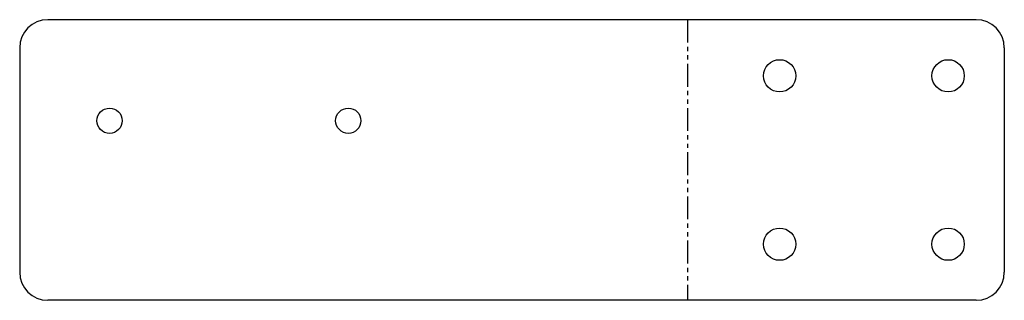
# Model space of a CAD drawing. Header units: millimetres. Extents: x 0 to 351, y 0 to 100.
import ezdxf

# ---------------------------------------------------------------- set-up
doc = ezdxf.new("R2010")
doc.units = ezdxf.units.MM
doc.linetypes.add('SLD-İki-Kısa-Kesik-Çizgili-Uzun-Kesik-Çizgi', pattern=[15.748, 8.128, -1.524, 1.524, -1.524, 1.524, -1.524])
doc.linetypes.add('SLD-Sürekli', pattern=[0])

msp = doc.modelspace()

# ---------------------------------------------------------------- linework, layer by layer
at = {"color": 7, "linetype": 'SLD-Sürekli', "lineweight": 25}
for p, q in [((340.99, 100.4), (10.4, 100.4)), ((0.4, 90.4), (0.4, 10.4)), ((350.99, 90.4), (350.99, 10.4)), ((340.99, 0.4), (10.4, 0.4))]:
    msp.add_line(p, q, dxfattribs=at)
at = {"color": 7, "linetype": 'SLD-İki-Kısa-Kesik-Çizgili-Uzun-Kesik-Çizgi'}
msp.add_line((238.2, 100.4), (238.2, 0.4), dxfattribs=at)
at = {"color": 7, "linetype": 'SLD-Sürekli', "lineweight": 25}
for centre, radius in [((270.99, 80.4), 5.75), ((330.99, 80.4), 5.75), ((32.4, 64.4), 4.5), ((117.4, 64.4), 4.5), ((270.99, 20.4), 5.75), ((330.99, 20.4), 5.75)]:
    msp.add_circle(centre, radius, dxfattribs=at)
for centre, start, end in [((10.4, 90.4), 90, 180), ((340.99, 90.4), 0, 90), ((10.4, 10.4), 180, 270), ((340.99, 10.4), 270, 0)]:
    msp.add_arc(centre, 10, start, end, dxfattribs=at)

doc.saveas('drawing.dxf')
